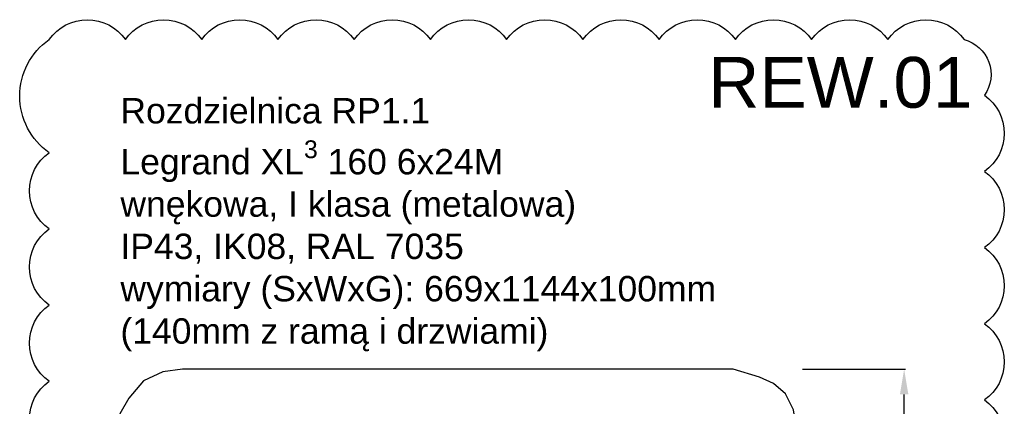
# Model space of a CAD drawing. Header units: millimetres. Extents: x 203 to 3426, y 719 to 2381.
# Tile 90 of 185: x 2495 to 2592, y 1146 to 1184. Entities that reach past the tile are written whole.
import ezdxf

# ---------------------------------------------------------------- set-up
doc = ezdxf.new("R2010")
doc.units = ezdxf.units.MM
for name, color, linetype in [('_IE_REW01', 30, 'Continuous'), ('E_Legrand_obudowy', 7, 'Continuous'), ('E_Legrand_opisy', 255, 'Continuous')]:
    doc.layers.add(name, color=color, linetype=linetype)
doc.layers.add('E_Legrand_wymiary', color=7, linetype='Continuous', true_color=0x727430)
doc.styles.get("Standard").update_dxf_attribs({"font": 'ARIAL.TTF'})
doc.dimstyles.new('ISO-25', dxfattribs={"dimtxt": 2.5, "dimasz": 2.5, "dimexe": 1.25, "dimexo": 0.625, "dimtad": 1, "dimtxsty": 'Standard', "dimcen": 2.5, "dimadec": 0, "dimazin": 0, "dimtfac": 1, "dimtmove": 0, "dimatfit": 3, "dimfxl": 1, "dimarcsym": 0})

# ---------------------------------------------------------------- blocks, each defined once
blk = doc.blocks.new('XL3 160 wnękowa 6x24M')
at = {"layer": 'E_Legrand_obudowy'}
for points in [[(270.87, 0), (-270.87, 0), (-290.01, -2.63), (-309.16, -11.66), (-323.43, -28.58), (-332.44, -44), (-335.06, -65.81), (-335.06, -573.88), (-335.06, -1088.34)], [(333.94, -1076.68), (333.94, -510.7), (333.94, -62.05), (330.18, -40.24), (322.3, -24.44), (310.66, -14.29), (296.77, -7.9), (270.87, 0)]]:
    blk.add_lwpolyline(points, dxfattribs=at)
blk = doc.blocks.new('*D148')
at = {"layer": 'Defpoints', "color": 0}
for p in [(-78.341, 78.404), (-68.274, 78.404), (-78.341, -35.996)]:
    blk.add_point(p, dxfattribs=at)
at = {"layer": 'E_Legrand_wymiary', "color": 0, "lineweight": -2}
for p, q in [((-78.279, 78.404), (-68.149, 78.404)), ((-68.274, -33.496), (-68.274, 75.904)), ((-78.279, -35.996), (-68.149, -35.996))]:
    blk.add_line(p, q, dxfattribs=at)
at = {"layer": 'E_Legrand_wymiary', "color": 0}
for points in [[(-67.857, 75.904), (-68.69, 75.904), (-68.274, 78.404)], [(-68.69, -33.496), (-67.857, -33.496), (-68.274, -35.996)]]:
    blk.add_solid(points, dxfattribs=at)
at = {"layer": 'E_Legrand_wymiary', "color": 0, "insert": (-70.529, 21.204), "char_height": 2.5, "attachment_point": 5, "rotation": 90}
blk.add_mtext('1144', dxfattribs=at)
blk = doc.blocks.new('G$CCC6CD2FA')
at = {"layer": 'E_Legrand_obudowy', "color": 67, "true_color": 0x727430, "xscale": 0.1, "yscale": 0.1, "zscale": 0.1}
blk.add_blockref('XL3 160 wnękowa 6x24M', (-112.1857, 78.4038), dxfattribs=at)
at = {"layer": 'E_Legrand_opisy', "insert": (-145.3728, 105.0881), "char_height": 2.5, "attachment_point": 1}
blk.add_mtext_dynamic_manual_height_columns('\\A1;{\\C0;Rozdzielnica RP1.1\\PLegrand XL\\H0.7x;\\S3^ ;\\H1.42857x; 160 6x24M\\Pwnękowa, I klasa (metalowa) \\PIP43, IK08, RAL 7035\\Pwymiary (SxWxG): 669x1144x100mm\\P(140mm z ramą i drzwiami)}', width=575.783989, gutter_width=12.5, heights=[-24.2269], dxfattribs=at)
at = {"layer": 'E_Legrand_wymiary', "color": 67, "true_color": 0x727430}
dim = blk.add_linear_dim(base=(-68.2736, 78.4038), p1=(-78.3415, -35.9962), p2=(-78.3415, 78.4038), angle=90, dimstyle='ISO-25', override={"dimscale": 0.1, "dimtxt": 25, "dimasz": 25, "dimgap": 10, "dimlfac": 10}, dxfattribs=at)
dim.commit()
dim.dimension.update_dxf_attribs({"geometry": '*D148', "text_midpoint": (-70.5287, 21.2038)})

msp = doc.modelspace()

# ---------------------------------------------------------------- linework, layer by layer
at = {"layer": '_IE_REW01'}
msp.add_lwpolyline([(2497.956, 1141.392, -0.5206), (2497.956, 1148.892, -0.5206), (2497.956, 1156.392, -0.5206), (2497.956, 1163.892, -0.5206), (2497.956, 1171.392, -0.5206), (2497.956, 1182.541, -0.5206), (2497.956, 1182.541, -0.5206), (2505.456, 1182.541, -0.5206), (2512.956, 1182.541, -0.5206), (2520.456, 1182.541, -0.5206), (2527.956, 1182.541, -0.5206), (2535.456, 1182.541, -0.5206), (2542.956, 1182.541, -0.5206), (2550.456, 1182.541, -0.5206), (2557.956, 1182.541, -0.5206), (2565.456, 1182.541, -0.5206), (2572.956, 1182.541, -0.5206), (2580.456, 1182.541, -0.5206), (2587.956, 1182.541, -0.5206), (2589.962, 1177.047, -0.5206), (2589.962, 1169.547, -0.5206), (2589.962, 1162.047, -0.5206), (2589.962, 1154.547, -0.5206), (2589.962, 1147.047, -0.5206), (2589.962, 1139.547, -0.5206)], format="xyb", dxfattribs=at)

# ---------------------------------------------------------------- block references
msp.add_blockref('G$CCC6CD2FA', (2650.334, 1071.688))

# ---------------------------------------------------------------- texts
at = {"layer": '_IE_REW01', "insert": (2562.775, 1180.823), "char_height": 5, "width": 47.6493, "attachment_point": 1}
msp.add_mtext('REW.01', dxfattribs=at)

doc.saveas('drawing.dxf')
